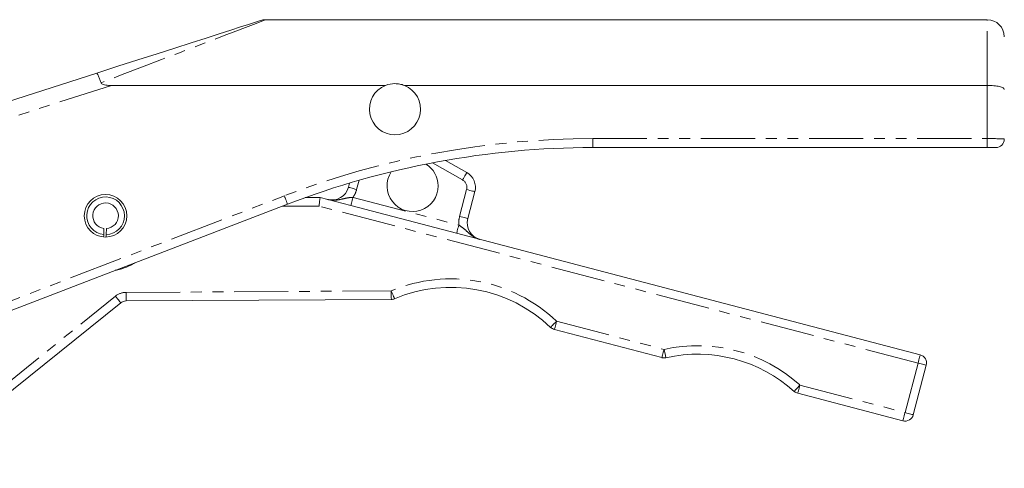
# Model space of a CAD drawing. Header units: millimetres. Extents: x 72 to 468, y 81 to 454.
# Tile 28 of 31: x 198 to 314, y 402 to 454. Entities that reach past the tile are written whole.
import ezdxf

# ---------------------------------------------------------------- set-up
doc = ezdxf.new("R2010")
doc.units = ezdxf.units.MM
doc.linetypes.add('PHANTOM', pattern=[12.7, 6.35, -1.27, 1.27, -1.27, 1.27, -1.27])

msp = doc.modelspace()

# ---------------------------------------------------------------- linework, layer by layer
at = {"color": 7, "linetype": 'Continuous', "lineweight": 15}
for p, q in [((311.65, 454.44), (226.96, 454.44)), ((189.66, 442.57), (207.11, 448.17)), ((208.84, 446.73), (241.02, 446.73)), ((243.23, 446.73), (311.65, 446.73)), ((311.65, 439.44), (265.34, 439.44)), ((312.65, 439.44), (311.65, 439.44)), ((248.06, 437.94), (250.56, 436.51)), ((236.65, 434.78), (236.78, 435.28)), ((231.58, 433.57), (233.33, 433.58)), ((233.33, 433.58), (236.95, 432.63)), ((251.5, 434.27), (250.67, 431.1)), ((229.5, 432.8), (168.82, 409.51)), ((236.95, 432.63), (249.36, 429.38)), ((207.93, 429.24), (207.95, 429.95)), ((208.26, 429.94), (208.24, 429.23)), ((249.36, 429.38), (303.78, 415.12)), ((209.93, 421.23), (185.81, 401.82)), ((241.7, 421.63), (210.55, 421.45)), ((273.46, 414.8), (260.83, 418.1)), ((304.49, 413.9), (302.97, 408.1)), ((301.75, 407.38), (289.41, 410.62))]:
    msp.add_line(p, q, dxfattribs=at)
at = {"color": 8, "linetype": 'PHANTOM', "lineweight": 0}
for p, q in [((311.65, 446.73), (311.65, 454.44)), ((208.84, 446.73), (163.06, 432.04)), ((311.65, 440.49), (311.65, 446.73)), ((265.34, 440.49), (311.65, 440.49)), ((265.34, 439.44), (265.34, 440.49)), ((311.65, 439.44), (311.65, 440.49)), ((250.06, 435.64), (246.53, 437.66)), ((237.9, 435.6), (237.62, 434.52)), ((168.46, 410.49), (229.14, 433.78)), ((237.2, 433.6), (249.62, 430.35)), ((249.71, 431.36), (250.53, 434.52)), ((233.21, 432.58), (228.87, 432.55)), ((303.52, 414.16), (233.21, 432.58)), ((185.46, 402.81), (209.31, 422.01)), ((210.55, 422.45), (241.69, 422.63)), ((261.09, 419.07), (273.71, 415.76)), ((302, 408.35), (303.52, 414.16)), ((289.66, 411.58), (302, 408.35))]:
    msp.add_line(p, q, dxfattribs=at)
at = {"color": 7, "linetype": 'Continuous', "lineweight": 15, "flags": 128}
for points in [[(207.11, 448.17), (209.59, 448.97), (211.95, 449.73), (214.19, 450.44), (216.27, 451.11), (218.19, 451.73), (219.94, 452.29), (221.49, 452.79), (222.85, 453.22), (223.99, 453.59), (224.92, 453.88), (225.62, 454.11), (226.09, 454.26), (226.32, 454.33), (226.35, 454.34)], [(233.21, 432.58), (233.23, 432.77), (233.26, 432.96), (233.28, 433.14), (233.3, 433.29), (233.31, 433.41), (233.33, 433.5), (233.33, 433.56), (233.33, 433.58)], [(207.92, 428.95), (207.93, 429.13), (207.93, 429.24)], [(208.24, 429.23), (208.23, 429.12), (208.23, 428.94)]]:
    msp.add_lwpolyline(points, dxfattribs=at)
at = {"color": 8, "linetype": 'PHANTOM', "lineweight": 0, "flags": 128}
for points in [[(226.96, 454.44), (226.93, 454.43), (226.7, 454.34), (226.22, 454.16), (225.52, 453.89), (224.59, 453.53), (223.44, 453.09), (222.08, 452.57), (220.51, 451.98), (218.76, 451.31), (216.82, 450.57), (214.73, 449.77), (212.48, 448.91), (210.11, 448), (207.62, 447.05)], [(250.56, 436.51), (250.55, 436.49), (250.52, 436.44), (250.47, 436.36), (250.41, 436.26), (250.34, 436.12), (250.25, 435.97), (250.16, 435.81), (250.06, 435.64)], [(236.65, 434.78), (236.67, 434.77), (236.73, 434.76), (236.81, 434.74), (236.94, 434.7), (237.08, 434.67), (237.25, 434.62), (237.43, 434.57), (237.62, 434.52)], [(236.95, 432.63), (236.95, 432.65), (236.97, 432.71), (236.99, 432.8), (237.02, 432.92), (237.06, 433.06), (237.1, 433.23), (237.15, 433.41), (237.2, 433.6)], [(251.5, 434.27), (251.48, 434.27), (251.43, 434.29), (251.34, 434.31), (251.22, 434.34), (251.07, 434.38), (250.9, 434.42), (250.72, 434.47), (250.53, 434.52)], [(250.67, 431.1), (250.65, 431.11), (250.6, 431.12), (250.51, 431.15), (250.39, 431.18), (250.24, 431.22), (250.08, 431.26), (249.89, 431.31), (249.71, 431.36)], [(249.36, 429.38), (249.37, 429.4), (249.38, 429.45), (249.41, 429.54), (249.44, 429.66), (249.48, 429.81), (249.52, 429.98), (249.57, 430.16), (249.62, 430.35)], [(209.31, 422.01), (209.43, 421.86), (209.55, 421.71), (209.65, 421.58), (209.75, 421.46), (209.83, 421.36), (209.89, 421.29), (209.92, 421.25), (209.93, 421.23)], [(210.55, 422.45), (210.55, 422.26), (210.55, 422.07), (210.55, 421.9), (210.55, 421.75), (210.55, 421.62), (210.55, 421.53), (210.55, 421.47), (210.55, 421.45)], [(241.69, 422.63), (241.77, 422.45), (241.84, 422.27), (241.91, 422.11), (241.96, 421.97), (242.01, 421.86), (242.05, 421.77), (242.07, 421.72), (242.08, 421.7)], [(241.69, 422.63), (241.69, 422.43), (241.69, 422.24), (241.69, 422.07), (241.69, 421.92), (241.69, 421.79), (241.7, 421.7), (241.7, 421.65), (241.7, 421.63)], [(261.09, 419.07), (260.95, 418.93), (260.82, 418.79), (260.7, 418.67), (260.6, 418.56), (260.51, 418.47), (260.45, 418.4), (260.41, 418.36), (260.4, 418.35)], [(261.09, 419.07), (261.04, 418.88), (260.99, 418.7), (260.95, 418.53), (260.91, 418.39), (260.88, 418.27), (260.85, 418.18), (260.84, 418.12), (260.83, 418.1)], [(273.71, 415.76), (273.66, 415.58), (273.61, 415.39), (273.57, 415.23), (273.53, 415.08), (273.5, 414.96), (273.48, 414.87), (273.46, 414.82), (273.46, 414.8)], [(273.71, 415.76), (273.75, 415.57), (273.79, 415.39), (273.83, 415.22), (273.86, 415.07), (273.89, 414.95), (273.91, 414.86), (273.92, 414.81), (273.93, 414.79)], [(303.52, 414.16), (303.57, 414.34), (303.62, 414.53), (303.66, 414.69), (303.7, 414.84), (303.73, 414.96), (303.76, 415.05), (303.77, 415.1), (303.78, 415.12)], [(303.52, 414.16), (303.71, 414.11), (303.89, 414.06), (304.06, 414.02), (304.21, 413.98), (304.33, 413.95), (304.42, 413.92), (304.47, 413.91), (304.49, 413.9)], [(289.66, 411.58), (289.53, 411.44), (289.41, 411.3), (289.29, 411.17), (289.19, 411.06), (289.11, 410.97), (289.05, 410.9), (289.01, 410.86), (289, 410.84)], [(289.66, 411.58), (289.62, 411.4), (289.57, 411.21), (289.52, 411.05), (289.49, 410.9), (289.45, 410.78), (289.43, 410.69), (289.42, 410.64), (289.41, 410.62)], [(302, 408.35), (301.95, 408.16), (301.9, 407.98), (301.86, 407.81), (301.82, 407.67), (301.79, 407.55), (301.77, 407.46), (301.75, 407.4), (301.75, 407.38)], [(302, 408.35), (302.19, 408.3), (302.37, 408.26), (302.54, 408.21), (302.69, 408.17), (302.81, 408.14), (302.9, 408.12), (302.95, 408.1), (302.97, 408.1)]]:
    msp.add_lwpolyline(points, dxfattribs=at)
at = {"color": 7, "linetype": 'Continuous', "lineweight": 15}
msp.add_circle((208.15, 431.44), 2.5, dxfattribs=at)
for centre, radius, start, end in [((226.96, 452.44), 2, 91.7463, 107.787), ((311.65, 452.44), 2, 0, 90), ((242.12, 443.94), 3, 111.5503, 68.4497), ((312.65, 440.44), 1, 270, 0), ((265.34, 339.44), 100, 90, 111), ((244.19, 434.94), 3, 0.318, 58.6598), ((244.19, 434.94), 3, 146.3161, 0.318), ((249.57, 434.77), 2, 345.318, 60.318), ((234.72, 435.29), 2, 255.318, 345.318), ((208.15, 431.44), 2.21, 272.2356, 264.2635), ((208.15, 431.44), 1.5, 274.1314, 262.3676), ((252.61, 430.6), 2, 165.318, 255.318), ((248.67, 406.04), 17, 46.4024, 112.8325), ((210.56, 420.45), 1, 90.318, 128.8349), ((241.69, 422.63), 1, 270.318, 292.8325), ((261.09, 419.07), 1, 226.4024, 255.318), ((277.63, 398.2), 17, 48.0519, 102.584), ((303.52, 414.16), 1, 345.318, 75.318), ((273.71, 415.76), 1, 255.318, 282.584), ((289.66, 411.58), 1, 228.0519, 255.318), ((302, 408.35), 1, 255.318, 345.318)]:
    msp.add_arc(centre, radius, start, end, dxfattribs=at)
at = {"color": 8, "linetype": 'PHANTOM', "lineweight": 0}
for centre, radius, start, end in [((265.34, 339.49), 101, 90, 111), ((249.57, 434.77), 1, 345.318, 60.318), ((215.98, 428.44), 14.2, 17.8586, 22.0921), ((234.72, 435.29), 3, 325.8467, 345.318), ((252.61, 430.6), 3, 165.318, 184.7892), ((208.15, 431.44), 6.5, 280.1235, 301.8765), ((248.67, 406.04), 18, 46.4024, 112.8325), ((210.56, 420.45), 2, 90.318, 128.8349), ((277.63, 398.2), 18, 48.0519, 102.584)]:
    msp.add_arc(centre, radius, start, end, dxfattribs=at)
msp.add_ellipse((311.65, 440.44), major_axis=(2, 0), ratio=0.026168, start_param=0, end_param=1.570796, dxfattribs=at)
at = {"color": 7, "linetype": 'Continuous', "lineweight": 15}
for points, knots in [([(207.62, 447.05), (207.55, 447.22), (207.5, 447.38), (207.39, 447.66), (207.34, 447.78), (207.25, 447.98), (207.21, 448.05), (207.15, 448.15), (207.12, 448.18), (207.11, 448.17)], [0, 0, 0, 0, 0.25, 0.25, 0.5, 0.5, 0.75, 0.75, 1, 1, 1, 1]), ([(207.62, 447.05), (207.63, 447), (207.67, 446.96), (207.75, 446.89), (207.8, 446.87), (207.96, 446.81), (208.07, 446.79), (208.4, 446.74), (208.62, 446.73), (208.84, 446.73)], [0, 0, 0, 0, 0.125, 0.125, 0.25, 0.25, 0.5, 0.5, 1, 1, 1, 1]), ([(241.02, 446.73), (241.37, 446.87), (241.74, 446.94), (242.31, 446.94), (242.5, 446.92), (242.87, 446.85), (243.05, 446.8), (243.23, 446.73)], [0, 0, 0, 0, 0.5, 0.5, 0.75, 0.75, 1, 1, 1, 1]), ([(311.65, 446.73), (311.78, 446.73), (311.91, 446.73), (312.17, 446.72), (312.3, 446.71), (312.54, 446.68), (312.66, 446.67), (312.88, 446.64), (312.98, 446.62), (313.25, 446.55), (313.4, 446.5), (313.6, 446.39), (313.65, 446.33), (313.65, 446.27)], [0, 0, 0, 0, 0.125, 0.125, 0.25, 0.25, 0.375, 0.375, 0.5, 0.5, 0.75, 0.75, 1, 1, 1, 1])]:
    msp.add_open_spline(points, degree=3, knots=knots, dxfattribs=at)
at = {"color": 8, "linetype": 'PHANTOM', "lineweight": 0}
for points in [[(237.2, 433.6), (236.93, 433.6), (236.67, 433.56), (236.18, 433.46), (235.94, 433.4), (235.46, 433.3), (235.21, 433.27), (234.83, 433.26), (234.71, 433.27), (234.46, 433.3), (234.33, 433.32), (234.21, 433.35)], [(249.62, 430.35), (249.85, 430.21), (250.06, 430.06), (250.44, 429.73), (250.62, 429.56), (250.99, 429.23), (251.19, 429.08), (251.51, 428.89), (251.63, 428.83), (251.86, 428.74), (251.98, 428.69), (252.1, 428.66)]]:
    msp.add_open_spline(points, degree=3, knots=[0, 0, 0, 0, 0.25, 0.25, 0.5, 0.5, 0.75, 0.75, 0.875, 0.875, 1, 1, 1, 1], dxfattribs=at)

doc.saveas('drawing.dxf')
